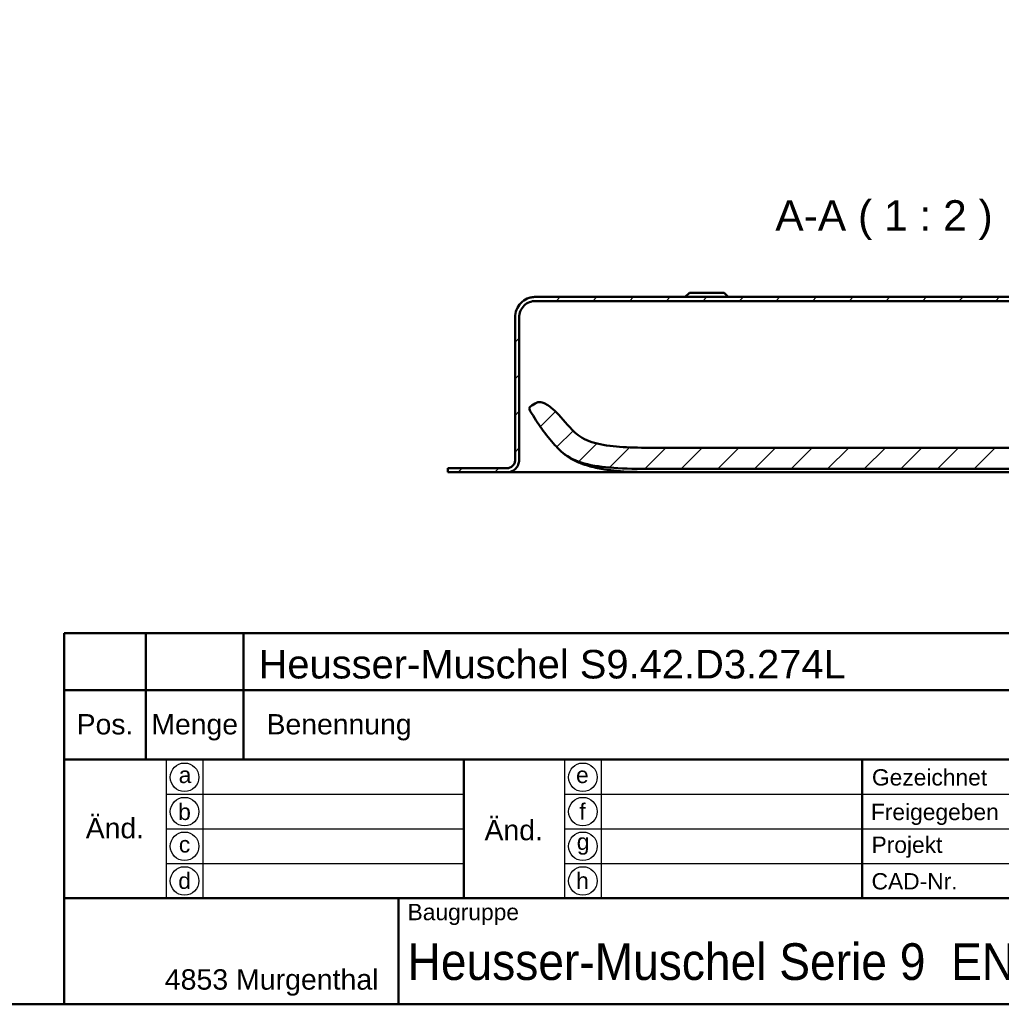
# Model space of a CAD drawing. Header units: millimetres. Extents: x 20 to 833, y 20 to 574.
# Tile 9 of 13: x 429 to 670, y 20 to 261. Entities that reach past the tile are written whole.
import ezdxf
from ezdxf.enums import TextEntityAlignment as Align

# ---------------------------------------------------------------- set-up
doc = ezdxf.new("R2010")
doc.units = ezdxf.units.MM
doc.header["$LTSCALE"] = 2
doc.layers.add('Schraffur', color=179, linetype='Continuous', lineweight=9, true_color=0x1e1e47)
for name, color, linetype, lineweight in [('Sichtbare Kanten(DIN)', 7, 'Continuous', 50), ('Skizziergeometrie(DIN)', 7, 'Continuous', 50), ('Skizzierlinie(DIN)', 7, 'Continuous', 25), ('Symbole(DIN)', 7, 'Continuous', 25)]:
    doc.layers.add(name, color=color, linetype=linetype, lineweight=lineweight)
doc.styles.add('Aktuell-DIN', font='arial.ttf')
doc.styles.add('Aktuell-DINGroßer Text', font='arial.ttf')
doc.styles.add('Textstil10', font='arial.ttf')
doc.styles.add('Textstil41', font='arial.ttf', dxfattribs={"width": 0.8})
doc.styles.add('Textstil83', font='arial.ttf', dxfattribs={"width": 0.8})

# ---------------------------------------------------------------- blocks, each defined once
blk = doc.blocks.new('Ränder Standardrahmen')
at = {"layer": 'Skizziergeometrie(DIN)', "flags": 128}
blk.add_lwpolyline([(10, 10), (10, 287), (410, 287), (410, 10), (10, 10)], dxfattribs=at)
blk = doc.blocks.new('Schriftfelder Heusser')
at = {"layer": 'Skizziergeometrie(DIN)'}
for p, q in [((101, 229.92), (101, 236.92)), ((101, 236.92), (291, 236.92)), ((111, 229.92), (111, 236.92)), ((123, 229.92), (123, 236.92)), ((101, 191.42), (101, 229.92)), ((101, 229.92), (291, 229.92)), ((111, 229.92), (111, 221.42)), ((123, 229.92), (123, 221.42)), ((101, 221.42), (291, 221.42)), ((150, 221.42), (150, 204.42)), ((198.85, 221.42), (198.85, 204.42)), ((101, 204.42), (291, 204.42)), ((142, 204.42), (142, 191.42)), ((291, 191.42), (101, 191.42))]:
    blk.add_line(p, q, dxfattribs=at)
at = {"layer": 'Skizzierlinie(DIN)'}
for p, q in [((113.5, 221.42), (113.5, 204.42)), ((118, 221.42), (118, 204.42)), ((162.35, 221.42), (162.35, 204.42)), ((166.85, 221.42), (166.85, 204.42)), ((113.5, 217.17), (150, 217.17)), ((162.35, 217.17), (278, 217.17)), ((113.5, 212.92), (150, 212.92)), ((162.35, 212.92), (278, 212.92)), ((113.5, 208.67), (150, 208.67)), ((162.35, 208.67), (278, 208.67))]:
    blk.add_line(p, q, dxfattribs=at)
for centre in [(115.75, 219.25), (164.6, 219.25), (115.75, 215.04), (164.6, 215.04), (115.75, 210.79), (164.6, 210.79), (115.75, 206.54), (164.6, 206.54)]:
    blk.add_circle(centre, 1.75, dxfattribs=at)
at = {"layer": 'Symbole(DIN)', "color": 179, "true_color": 0x262659, "style": 'Aktuell-DIN'}
for s, insert, char_height, attachment_point in [('Pos.', (106, 227), 2.489, 2), ('Menge', (117, 227), 2.489, 2), ('Benennung', (125.81, 225.38), 2.489, 4), ('\\fArial|b0|i0;a', (115.81, 219.53), 2, 5), ('\\fArial|b0|i0;e', (164.54, 219.53), 2, 5), ('\\fArial|b0|i0;Gezeichnet', (200.05, 219.23), 2, 4), ('\\fArial|b0|i0;b', (115.75, 215), 2, 5), ('\\fArial|b0|i0;f', (164.55, 215.06), 2, 5), ('\\fArial|b0|i0;Freigegeben', (199.92, 216), 2, 1), ('\\fArial|b0|i0;c', (115.75, 211.01), 2, 5), ('\\fArial|b0|i0;g', (164.63, 211.05), 2, 5), ('\\fArial|b0|i0;Projekt', (200, 211.98), 2, 1), ('\\fArial|b0|i0;d', (115.76, 206.55), 2, 5), ('\\fArial|b0|i0;h', (164.55, 206.57), 2, 5), ('\\fArial|b0|i0;CAD-Nr.', (200, 207.5), 2, 1), ('\\fArial|b0|i0;\\H2.0000;Baugruppe', (143.1, 203.73), 2, 1), ('\\fArial|b0|i0;\\H2.5000;4853 Murgenthal', (113.33, 192.46), 2.5, 7)]:
    blk.add_mtext(s, dxfattribs=dict(at, insert=insert, char_height=char_height, attachment_point=attachment_point))
at = {"layer": 'Symbole(DIN)', "color": 179, "true_color": 0x262659, "char_height": 2.489, "width": 12.3494, "attachment_point": 5, "style": 'Aktuell-DIN'}
for insert in [(107.21, 213), (156.12, 212.76)]:
    blk.add_mtext('Änd.', dxfattribs=dict(at, insert=insert))
at = {"layer": 'Symbole(DIN)', "color": 7, "insert": (143.1, 196.62), "char_height": 4.5, "width": 90.18, "attachment_point": 4, "style": 'Aktuell-DIN'}
blk.add_mtext('\\fArial|b0|i0;\\W0.90;\\H4.5000;Heusser-Muschel Serie 9  EN179', dxfattribs=at)
at = {"layer": 'Symbole(DIN)', "color": 179, "true_color": 0x262659, "style": 'Textstil10'}
blk.add_attdef('ERSTELLUNGSDATUM_001', (217.23, 218.29), '', height=2, dxfattribs=at)
at = {"layer": 'Symbole(DIN)', "color": 179, "true_color": 0x262659}
for tag, height, style, p in [('AUTOR', 2.49, 'Aktuell-DIN', (240.03, 219.26)), ('KONTROLLDATUM', 2, 'Textstil10', (217.42, 215.04)), ('KONTROLLIERT_VON', 2, 'Textstil10', (239.98, 215.05))]:
    blk.add_attdef(tag, text='', height=height, dxfattribs=dict(at, style=style)).set_placement(p, align=Align.MIDDLE_LEFT)
at = {"layer": 'Symbole(DIN)', "color": 7, "style": 'Textstil83', "width": 0.8}
blk.add_attdef('Anfänglicher_Ansichtsmaßstab_001', (281.57, 213.34), '', height=2.3, dxfattribs=at)
at = {"layer": 'Symbole(DIN)', "color": 179, "true_color": 0x262659, "style": 'Textstil10'}
blk.add_attdef('PROJEKT', text='', height=2, dxfattribs=at).set_placement((217.77, 209.72), align=Align.BOTTOM_LEFT)
at = {"layer": 'Symbole(DIN)', "color": 7, "style": 'Textstil41', "width": 0.8}
blk.add_attdef('STATUS', text='', height=5, dxfattribs=at).set_placement((284.53, 195.86), align=Align.MIDDLE_CENTER)

msp = doc.modelspace()

# ---------------------------------------------------------------- hatches: boundary and pattern name
at = {"layer": 'Schraffur'}
h = msp.add_hatch(dxfattribs=at)
h.set_pattern_fill('ANSI31', color=256, scale=50.8, style=0)
h.set_pattern_definition([(45, (0, 0), (-4.49013, 4.49013), [])])
edge = h.paths.add_edge_path()
edge.add_spline(control_points=[(737.572, 170.473), (737.85, 170.473), (738.127, 170.444), (738.663, 170.331), (738.921, 170.249), (739.65, 169.931), (740.087, 169.627), (740.807, 168.88), (741.089, 168.447), (741.474, 167.496), (741.572, 166.989), (741.572, 166.473)], knot_values=[-0.6314442, -0.6314442, -0.6314442, -0.6314442, -0.5478443, -0.5478443, -0.4667749, -0.4667749, -0.3085769, -0.3085769, -0.1547676, -0.1547676, 0, 0, 0, 0], degree=3, periodic=0)
edge.add_line((741.572, 166.473), (741.572, 153.473))
edge.add_spline(control_points=[(741.572, 153.473), (741.572, 153.264), (741.593, 153.056), (741.678, 152.654), (741.739, 152.461), (741.978, 151.914), (742.206, 151.586), (742.766, 151.046), (743.091, 150.835), (743.805, 150.546), (744.185, 150.473), (744.572, 150.473)], knot_values=[-0.4735831, -0.4735831, -0.4735831, -0.4735831, -0.4108832, -0.4108832, -0.3500812, -0.3500812, -0.2314327, -0.2314327, -0.1160757, -0.1160757, -0.0000071, -0.0000071, -0.0000071, -0.0000071], degree=3, periodic=0)
edge.add_line((744.572, 150.473), (748.072, 150.473))
edge.add_line((748.072, 150.473), (748.072, 151.443))
edge.add_line((748.072, 151.443), (747.072, 151.443))
edge.add_line((747.072, 151.443), (747.072, 151.473))
edge.add_line((747.072, 151.473), (744.572, 151.473))
edge.add_spline(control_points=[(744.572, 151.473), (744.433, 151.473), (744.294, 151.487), (744.026, 151.543), (743.898, 151.584), (743.533, 151.743), (743.315, 151.895), (742.955, 152.269), (742.814, 152.485), (742.621, 152.961), (742.572, 153.215), (742.572, 153.473)], knot_values=[-0.3157143, -0.3157143, -0.3157143, -0.3157143, -0.2739221, -0.2739221, -0.2333875, -0.2333875, -0.1542884, -0.1542884, -0.0773838, -0.0773838, 0, 0, 0, 0], degree=3, periodic=0)
edge.add_line((742.572, 153.473), (742.572, 166.473))
edge.add_spline(control_points=[(742.572, 166.473), (742.572, 166.82), (742.536, 167.167), (742.396, 167.837), (742.293, 168.158), (741.895, 169.071), (741.515, 169.616), (740.582, 170.516), (740.04, 170.869), (738.851, 171.351), (738.217, 171.473), (737.572, 171.473)], knot_values=[-0.7893052, -0.7893052, -0.7893052, -0.7893052, -0.6848053, -0.6848053, -0.5834686, -0.5834686, -0.3857211, -0.3857211, -0.1934595, -0.1934595, 0, 0, 0, 0], degree=3, periodic=0)
edge.add_line((737.572, 171.473), (728.572, 171.473))
edge.add_line((728.572, 171.473), (728.572, 172.973))
edge.add_line((728.572, 172.973), (728.072, 172.973))
edge.add_line((728.072, 172.973), (728.072, 169.673))
edge.add_line((728.072, 169.673), (727.572, 169.673))
edge.add_line((727.572, 169.673), (727.572, 170.473))
edge.add_line((727.572, 170.473), (724.572, 170.473))
edge.add_line((724.572, 170.473), (724.572, 169.673))
edge.add_line((724.572, 169.673), (725.322, 169.673))
edge.add_line((725.322, 169.673), (725.122, 169.473))
edge.add_line((725.122, 169.473), (725.122, 164.673))
edge.add_line((725.122, 164.673), (725.322, 164.473))
edge.add_line((725.322, 164.473), (725.072, 164.473))
edge.add_line((725.072, 164.473), (725.072, 169.273))
edge.add_line((725.072, 169.273), (724.872, 169.473))
edge.add_line((724.872, 169.473), (723.772, 169.473))
edge.add_line((723.772, 169.473), (723.572, 169.273))
edge.add_line((723.572, 169.273), (723.572, 170.673))
edge.add_line((723.572, 170.673), (725.322, 170.673))
edge.add_line((725.322, 170.673), (725.322, 171.573))
edge.add_line((725.322, 171.573), (723.122, 171.573))
edge.add_line((723.122, 171.573), (723.122, 170.673))
edge.add_line((723.122, 170.673), (722.672, 170.673))
edge.add_line((722.672, 170.673), (722.672, 171.773))
edge.add_line((722.672, 171.773), (723.572, 171.773))
edge.add_line((723.572, 171.773), (723.572, 172.473))
edge.add_line((723.572, 172.473), (722.572, 173.473))
edge.add_line((722.572, 173.473), (720.122, 173.473))
edge.add_line((720.122, 173.473), (720.122, 161.472))
edge.add_line((720.122, 161.472), (730.695, 161.472))
edge.add_spline(control_points=[(730.695, 161.472), (730.709, 161.472), (730.723, 161.474), (730.75, 161.479), (730.763, 161.484), (730.799, 161.499), (730.821, 161.515), (730.857, 161.552), (730.871, 161.574), (730.891, 161.621), (730.895, 161.647), (730.895, 161.672)], knot_values=[-0.0315719, -0.0315719, -0.0315719, -0.0315719, -0.0273918, -0.0273918, -0.0233382, -0.0233382, -0.0154284, -0.0154284, -0.0077381, -0.0077381, 0, 0, 0, 0], degree=3, periodic=0)
edge.add_line((730.895, 161.672), (730.895, 169.973))
edge.add_line((730.895, 169.973), (730.011, 169.973))
edge.add_line((730.011, 169.973), (730.011, 163.473))
edge.add_line((730.011, 163.473), (726.872, 163.473))
edge.add_line((726.872, 163.473), (727.072, 163.673))
edge.add_line((727.072, 163.673), (727.072, 164.273))
edge.add_line((727.072, 164.273), (726.872, 164.473))
edge.add_line((726.872, 164.473), (727.172, 164.473))
edge.add_line((727.172, 164.473), (727.172, 163.973))
edge.add_line((727.172, 163.973), (727.272, 163.873))
edge.add_line((727.272, 163.873), (729.372, 163.873))
edge.add_line((729.372, 163.873), (729.572, 164.073))
edge.add_line((729.572, 164.073), (729.572, 170.473))
edge.add_line((729.572, 170.473), (737.572, 170.473))
h.paths.add_polyline_path([(723.572, 163.673), (723.772, 163.473), (723.572, 163.473)], flags=0)
edge = h.paths.add_edge_path()
edge.add_spline(control_points=[(551.572, 188.473), (551.572, 188.751), (551.6, 189.028), (551.713, 189.564), (551.795, 189.821), (552.113, 190.551), (552.417, 190.988), (553.164, 191.708), (553.597, 191.99), (554.549, 192.375), (555.056, 192.473), (555.572, 192.473)], knot_values=[-0.6314442, -0.6314442, -0.6314442, -0.6314442, -0.5478443, -0.5478443, -0.4667749, -0.4667749, -0.3085769, -0.3085769, -0.1547676, -0.1547676, 0, 0, 0, 0], degree=3, periodic=0)
edge.add_line((555.572, 192.473), (673.974, 192.473))
edge.add_spline(control_points=[(673.974, 192.473), (674.462, 192.473), (674.943, 192.385), (675.837, 192.044), (676.244, 191.8), (676.986, 191.154), (677.306, 190.746), (677.773, 189.83), (677.914, 189.334), (677.959, 188.821)], knot_values=[-0.5965767, -0.5965767, -0.5965767, -0.5965767, -0.4502726, -0.4502726, -0.3087981, -0.3087981, -0.1544759, -0.1544759, 0, 0, 0, 0], degree=3, periodic=0)
edge.add_line((677.959, 188.821), (679.165, 175.037))
edge.add_spline(control_points=[(679.165, 175.037), (679.218, 174.43), (679.38, 173.841), (679.902, 172.764), (680.25, 172.284), (681.135, 171.43), (681.678, 171.076), (682.869, 170.595), (683.503, 170.473), (684.146, 170.473)], knot_values=[-0.7457209, -0.7457209, -0.7457209, -0.7457209, -0.5628408, -0.5628408, -0.3859976, -0.3859976, -0.1930948, -0.1930948, 0, 0, 0, 0], degree=3, periodic=0)
edge.add_line((684.146, 170.473), (701.572, 170.473))
edge.add_line((701.572, 170.473), (701.572, 164.073))
edge.add_line((701.572, 164.073), (701.772, 163.873))
edge.add_line((701.772, 163.873), (703.872, 163.873))
edge.add_line((703.872, 163.873), (703.972, 163.973))
edge.add_line((703.972, 163.973), (703.972, 164.473))
edge.add_line((703.972, 164.473), (704.272, 164.473))
edge.add_line((704.272, 164.473), (704.072, 164.273))
edge.add_line((704.072, 164.273), (704.072, 163.673))
edge.add_line((704.072, 163.673), (704.272, 163.473))
edge.add_line((704.272, 163.473), (701.411, 163.473))
edge.add_line((701.411, 163.473), (701.411, 169.973))
edge.add_line((701.411, 169.973), (700.709, 169.973))
edge.add_line((700.709, 169.973), (700.709, 162.461))
edge.add_spline(control_points=[(700.709, 162.461), (700.709, 161.334), (700.709, 160.251), (700.345, 158.869), (700.176, 158.454), (699.69, 157.736), (699.398, 157.448), (698.608, 156.931), (698.111, 156.756), (696.715, 156.461), (695.733, 156.461), (694.709, 156.461)], knot_values=[-1.1173827, -1.1173827, -1.1173827, -1.1173827, -0.7826773, -0.7826773, -0.6296804, -0.6296804, -0.4865248, -0.4865248, -0.3073079, -0.3073079, 0, 0, 0, 0], degree=3, periodic=0)
edge.add_line((694.709, 156.461), (588.857, 156.461))
edge.add_spline(control_points=[(588.857, 156.461), (582.845, 156.461), (577.847, 156.461), (571.524, 157.243), (569.686, 157.686), (566.436, 159.084), (565.42, 160.012), (564.549, 160.91)], knot_values=[-1.2266395, -1.2266395, -1.2266395, -1.2266395, -0.691815, -0.691815, -0.3753769, -0.3753769, 0, 0, 0, 0], degree=3, periodic=0)
edge.add_spline(control_points=[(564.549, 160.91), (563.025, 162.48), (561.665, 164.257), (559.581, 166.215), (558.809, 166.866), (557.656, 167.461), (557.276, 167.612), (556.578, 167.725), (556.347, 167.7), (555.901, 167.603), (555.7, 167.48), (555.528, 167.375)], knot_values=[-0.5002157, -0.5002157, -0.5002157, -0.5002157, -0.239433, -0.239433, -0.1386584, -0.1386584, -0.0961606, -0.0961606, -0.0604717, -0.0604717, 0, 0, 0, 0], degree=3, periodic=0)
edge.add_line((555.528, 167.375), (554.661, 166.845))
edge.add_spline(control_points=[(554.661, 166.845), (554.51, 166.752), (554.356, 166.658), (554.19, 166.489), (554.145, 166.43), (554.084, 166.301), (554.067, 166.236), (554.059, 166.08), (554.076, 165.994), (554.15, 165.77), (554.23, 165.628), (554.31, 165.489)], knot_values=[-0.173679, -0.173679, -0.173679, -0.173679, -0.1215687, -0.1215687, -0.0978776, -0.0978776, -0.0757948, -0.0757948, -0.0479673, -0.0479673, -0.0000083, -0.0000083, -0.0000083, -0.0000083], degree=3, periodic=0)
edge.add_spline(control_points=[(554.31, 165.489), (555.171, 163.992), (556.106, 162.542), (558.123, 159.754), (559.199, 158.423), (560.345, 157.149)], knot_values=[-1.0323292, -1.0323292, -1.0323292, -1.0323292, -0.5141271, -0.5141271, 0, 0, 0, 0], degree=3, periodic=0)
edge.add_spline(control_points=[(560.345, 157.149), (561.266, 156.127), (562.354, 155.005), (565.68, 153.147), (567.621, 152.509), (574.63, 151.289), (580.484, 151.289), (588.857, 151.288)], knot_values=[-5.3413361, -5.3413361, -5.3413361, -5.3413361, -3.87583, -3.87583, -2.5120678, -2.5120678, 0, 0, 0, 0], degree=3, periodic=0)
edge.add_line((588.857, 151.288), (715.711, 151.288))
edge.add_spline(control_points=[(715.711, 151.288), (716.891, 151.288), (718.071, 151.286), (720.337, 151.306), (721.581, 151.329), (722.713, 151.402)], knot_values=[-0.7098031, -0.7098031, -0.7098031, -0.7098031, -0.3402859, -0.3402859, 0, 0, 0, 0], degree=3, periodic=0)
edge.add_spline(control_points=[(722.713, 151.402), (723.202, 151.433), (723.694, 151.475), (724.619, 151.58), (725.06, 151.641), (725.496, 151.716)], knot_values=[-0.2798728, -0.2798728, -0.2798728, -0.2798728, -0.1329255, -0.1329255, -0.0006485, -0.0006485, -0.0006485, -0.0006485], degree=3, periodic=0)
edge.add_spline(control_points=[(725.496, 151.716), (726.091, 151.819), (726.72, 151.957), (728.001, 152.161), (728.636, 152.227), (729.273, 152.207)], knot_values=[-0.3871808, -0.3871808, -0.3871808, -0.3871808, -0.1911567, -0.1911567, -0.0000253, -0.0000253, -0.0000253, -0.0000253], degree=3, periodic=0)
edge.add_spline(control_points=[(729.273, 152.207), (729.332, 152.205), (729.377, 152.203), (729.473, 152.222), (729.514, 152.24), (729.567, 152.264)], knot_values=[-0.0353068, -0.0353068, -0.0353068, -0.0353068, -0.0174814, -0.0174814, 0, 0, 0, 0], degree=3, periodic=0)
edge.add_line((729.567, 152.264), (730.136, 152.521))
edge.add_spline(control_points=[(730.136, 152.521), (730.273, 152.583), (730.409, 152.644), (730.604, 152.771), (730.672, 152.829), (730.785, 152.971), (730.823, 153.052), (730.896, 153.308), (730.896, 153.499), (730.895, 153.697)], knot_values=[-0.1648838, -0.1648838, -0.1648838, -0.1648838, -0.1216166, -0.1216166, -0.0914552, -0.0914552, -0.0593217, -0.0593217, -0.0000025, -0.0000025, -0.0000025, -0.0000025], degree=3, periodic=0)
edge.add_line((730.895, 153.697), (730.895, 155.273))
edge.add_spline(control_points=[(730.895, 155.273), (730.895, 155.287), (730.894, 155.301), (730.888, 155.327), (730.884, 155.34), (730.868, 155.377), (730.853, 155.399), (730.816, 155.435), (730.794, 155.449), (730.747, 155.468), (730.721, 155.473), (730.695, 155.473)], knot_values=[-0.0315719, -0.0315719, -0.0315719, -0.0315719, -0.0273922, -0.0273922, -0.0233389, -0.0233389, -0.0154291, -0.0154291, -0.0077385, -0.0077385, 0, 0, 0, 0], degree=3, periodic=0)
edge.add_line((730.695, 155.473), (720.122, 155.473))
edge.add_line((720.122, 155.473), (720.122, 153.473))
edge.add_line((720.122, 153.473), (711.022, 153.473))
edge.add_line((711.022, 153.473), (711.022, 173.473))
edge.add_line((711.022, 173.473), (708.572, 173.473))
edge.add_line((708.572, 173.473), (707.572, 172.473))
edge.add_line((707.572, 172.473), (707.572, 171.773))
edge.add_line((707.572, 171.773), (708.472, 171.773))
edge.add_line((708.472, 171.773), (708.472, 170.673))
edge.add_line((708.472, 170.673), (707.572, 170.673))
edge.add_line((707.572, 170.673), (707.572, 169.273))
edge.add_line((707.572, 169.273), (707.372, 169.473))
edge.add_line((707.372, 169.473), (706.272, 169.473))
edge.add_line((706.272, 169.473), (706.072, 169.273))
edge.add_line((706.072, 169.273), (706.072, 164.473))
edge.add_line((706.072, 164.473), (705.822, 164.473))
edge.add_line((705.822, 164.473), (706.022, 164.673))
edge.add_line((706.022, 164.673), (706.022, 169.473))
edge.add_line((706.022, 169.473), (705.822, 169.673))
edge.add_line((705.822, 169.673), (706.572, 169.673))
edge.add_line((706.572, 169.673), (706.572, 170.473))
edge.add_line((706.572, 170.473), (703.572, 170.473))
edge.add_line((703.572, 170.473), (703.572, 169.673))
edge.add_line((703.572, 169.673), (703.072, 169.673))
edge.add_line((703.072, 169.673), (703.072, 172.973))
edge.add_line((703.072, 172.973), (702.572, 172.973))
edge.add_line((702.572, 172.973), (702.572, 171.473))
edge.add_line((702.572, 171.473), (683.943, 171.473))
edge.add_spline(control_points=[(683.943, 171.473), (683.454, 171.473), (682.972, 171.561), (682.075, 171.903), (681.667, 172.149), (680.925, 172.797), (680.606, 173.206), (680.141, 174.122), (680.001, 174.619), (679.957, 175.132)], knot_values=[-0.5973968, -0.5973968, -0.5973968, -0.5973968, -0.4506663, -0.4506663, -0.3087924, -0.3087924, -0.1544816, -0.1544816, 0, 0, 0, 0], degree=3, periodic=0)
edge.add_line((679.957, 175.132), (678.781, 188.898))
edge.add_spline(control_points=[(678.781, 188.898), (678.729, 189.507), (678.568, 190.098), (678.045, 191.179), (677.696, 191.66), (676.81, 192.515), (676.267, 192.869), (675.076, 193.35), (674.442, 193.473), (673.799, 193.473)], knot_values=[-0.7467461, -0.7467461, -0.7467461, -0.7467461, -0.5633329, -0.5633329, -0.3859905, -0.3859905, -0.193102, -0.193102, 0, 0, 0, 0], degree=3, periodic=0)
edge.add_line((673.799, 193.473), (555.572, 193.473))
edge.add_spline(control_points=[(555.572, 193.473), (555.224, 193.473), (554.878, 193.437), (554.208, 193.296), (553.886, 193.193), (552.974, 192.796), (552.428, 192.416), (551.528, 191.482), (551.176, 190.941), (550.694, 189.752), (550.572, 189.117), (550.572, 188.473)], knot_values=[-0.7893052, -0.7893052, -0.7893052, -0.7893052, -0.6848053, -0.6848053, -0.5834686, -0.5834686, -0.3857211, -0.3857211, -0.1934595, -0.1934595, 0, 0, 0, 0], degree=3, periodic=0)
edge.add_line((550.572, 188.473), (550.572, 153.473))
edge.add_spline(control_points=[(550.572, 153.473), (550.572, 153.333), (550.558, 153.195), (550.501, 152.927), (550.46, 152.798), (550.301, 152.433), (550.149, 152.215), (549.776, 151.855), (549.559, 151.714), (549.084, 151.521), (548.83, 151.473), (548.572, 151.473)], knot_values=[-0.3157221, -0.3157221, -0.3157221, -0.3157221, -0.2739221, -0.2739221, -0.2333875, -0.2333875, -0.1542884, -0.1542884, -0.0773838, -0.0773838, -0.000002, -0.000002, -0.000002, -0.000002], degree=3, periodic=0)
edge.add_line((548.572, 151.473), (534.072, 151.473))
edge.add_line((534.072, 151.473), (534.072, 150.473))
edge.add_line((534.072, 150.473), (548.572, 150.473))
edge.add_spline(control_points=[(548.572, 150.473), (548.781, 150.473), (548.988, 150.494), (549.39, 150.579), (549.583, 150.64), (550.131, 150.879), (550.458, 151.107), (550.998, 151.667), (551.21, 151.992), (551.499, 152.705), (551.572, 153.086), (551.572, 153.473)], knot_values=[-0.4735814, -0.4735814, -0.4735814, -0.4735814, -0.4108832, -0.4108832, -0.3500812, -0.3500812, -0.2314327, -0.2314327, -0.1160757, -0.1160757, 0, 0, 0, 0], degree=3, periodic=0)
edge.add_line((551.572, 153.473), (551.572, 188.473))
h.paths.add_polyline_path([(707.372, 163.473), (707.572, 163.673), (707.572, 163.473)], flags=0)

# ---------------------------------------------------------------- linework, layer by layer
at = {"layer": 'Sichtbare Kanten(DIN)'}
for p, q in [((673.799, 193.473), (555.572, 193.473)), ((593.322, 194.473), (592.322, 193.473)), ((593.322, 194.473), (601.822, 194.473)), ((601.822, 194.473), (602.822, 193.473)), ((555.572, 192.473), (673.974, 192.473)), ((550.572, 188.473), (550.572, 153.473)), ((550.572, 153.473), (550.572, 188.473)), ((551.572, 153.473), (551.572, 188.473)), ((555.528, 167.375), (554.661, 166.845)), ((694.709, 156.461), (588.857, 156.461)), ((550.572, 153.473), (550.572, 153.473)), ((548.572, 151.473), (534.072, 151.473)), ((534.072, 151.473), (534.072, 150.473)), ((534.072, 151.443), (534.072, 151.443)), ((534.072, 150.473), (534.072, 151.443)), ((534.072, 150.473), (548.572, 150.473)), ((548.596, 150.473), (574.11, 150.473)), ((574.11, 150.473), (719.034, 150.473)), ((588.857, 151.288), (715.711, 151.288))]:
    msp.add_line(p, q, dxfattribs=at)
for points, degree, knots in [([(555.572, 193.473), (555.224, 193.473), (554.878, 193.437), (554.208, 193.296), (553.886, 193.193), (552.974, 192.796), (552.428, 192.416), (551.528, 191.482), (551.176, 190.941), (550.694, 189.752), (550.572, 189.117), (550.572, 188.473)], 3, [-0.78930523, -0.78930523, -0.78930523, -0.78930523, -0.68480532, -0.68480532, -0.58346864, -0.58346864, -0.38572109, -0.38572109, -0.19345948, -0.19345948, 0, 0, 0, 0]), ([(551.572, 188.473), (551.572, 188.751), (551.6, 189.028), (551.713, 189.564), (551.795, 189.821), (552.113, 190.551), (552.417, 190.988), (553.164, 191.708), (553.597, 191.99), (554.549, 192.375), (555.056, 192.473), (555.572, 192.473)], 3, [-0.63144419, -0.63144419, -0.63144419, -0.63144419, -0.54784426, -0.54784426, -0.46677491, -0.46677491, -0.30857687, -0.30857687, -0.15476759, -0.15476759, 0, 0, 0, 0]), ([(554.661, 166.845), (554.51, 166.752), (554.356, 166.658), (554.19, 166.489), (554.145, 166.43), (554.084, 166.301), (554.067, 166.236), (554.059, 166.08), (554.076, 165.994), (554.15, 165.77), (554.23, 165.628), (554.31, 165.489)], 3, [-0.17367895, -0.17367895, -0.17367895, -0.17367895, -0.12156866, -0.12156866, -0.09787758, -0.09787758, -0.07579482, -0.07579482, -0.04796725, -0.04796725, -0.00000831, -0.00000831, -0.00000831, -0.00000831]), ([(564.549, 160.91), (563.025, 162.48), (561.665, 164.257), (559.581, 166.215), (558.809, 166.866), (557.656, 167.461), (557.276, 167.612), (556.578, 167.725), (556.347, 167.7), (555.901, 167.603), (555.7, 167.48), (555.528, 167.375)], 3, [-0.50021574, -0.50021574, -0.50021574, -0.50021574, -0.23943298, -0.23943298, -0.13865835, -0.13865835, -0.09616056, -0.09616056, -0.06047166, -0.06047166, 0, 0, 0, 0]), ([(554.31, 165.489), (555.171, 163.992), (556.106, 162.542), (558.123, 159.754), (559.199, 158.423), (560.345, 157.149)], 3, [-1.0323292, -1.0323292, -1.0323292, -1.0323292, -0.5141271, -0.5141271, 0, 0, 0, 0]), ([(588.857, 156.461), (582.845, 156.461), (577.847, 156.461), (571.524, 157.243), (569.686, 157.686), (566.436, 159.084), (565.42, 160.012), (564.549, 160.91)], 3, [-1.2266395, -1.2266395, -1.2266395, -1.2266395, -0.691815, -0.691815, -0.3753769, -0.3753769, 0, 0, 0, 0]), ([(560.345, 157.149), (561.266, 156.127), (562.354, 155.005), (565.68, 153.147), (567.621, 152.509), (574.63, 151.289), (580.484, 151.289), (588.857, 151.288)], 3, [-5.3413361, -5.3413361, -5.3413361, -5.3413361, -3.87583, -3.87583, -2.5120678, -2.5120678, 0, 0, 0, 0]), ([(560.788, 156.667), (561.785, 155.607), (562.926, 154.631), (564.183, 153.879), (565.011, 153.385), (565.883, 152.974), (566.78, 152.63), (567.358, 152.409), (567.946, 152.214), (568.541, 152.042), (569.135, 151.871), (569.736, 151.722), (570.341, 151.591), (570.946, 151.46), (571.554, 151.347), (572.165, 151.248), (572.776, 151.15), (573.389, 151.066), (574.003, 150.993), (578.304, 150.484), (582.662, 150.479), (587, 150.475), (587.62, 150.474), (588.239, 150.474), (588.857, 150.473)], 3, [0.0656897, 0.0656897, 0.0656897, 0.0656897, 0.5045898, 0.5045898, 0.5045898, 0.7934328, 0.7934328, 0.7934328, 0.979333, 0.979333, 0.979333, 1.1652333, 1.1652333, 1.1652333, 1.3511335, 1.3511335, 1.3511335, 1.5370338, 1.5370338, 1.5370338, 2.8383356, 2.8383356, 2.8383356, 3.024121, 3.024121, 3.024121, 3.024121]), ([(550.572, 153.473), (550.572, 153.333), (550.558, 153.195), (550.501, 152.927), (550.46, 152.798), (550.301, 152.433), (550.149, 152.215), (549.776, 151.855), (549.559, 151.714), (549.084, 151.521), (548.83, 151.473), (548.572, 151.473)], 3, [-0.31572209, -0.31572209, -0.31572209, -0.31572209, -0.27392213, -0.27392213, -0.23338746, -0.23338746, -0.15428844, -0.15428844, -0.07738379, -0.07738379, -0.00000195, -0.00000195, -0.00000195, -0.00000195]), ([(548.572, 150.473), (548.781, 150.473), (548.988, 150.494), (549.39, 150.579), (549.583, 150.64), (550.131, 150.879), (550.458, 151.107), (550.998, 151.667), (551.21, 151.992), (551.499, 152.705), (551.572, 153.086), (551.572, 153.473)], 3, [-0.47358135, -0.47358135, -0.47358135, -0.47358135, -0.41088319, -0.41088319, -0.35008119, -0.35008119, -0.23143265, -0.23143265, -0.11607569, -0.11607569, 0, 0, 0, 0]), ([(548.572, 150.473), (548.572, 150.473), (548.572, 150.473), (548.572, 150.473), (548.572, 150.473), (548.573, 150.473), (548.573, 150.473), (548.576, 150.473), (548.582, 150.473), (548.596, 150.473)], 3, [18.94311531, 18.94311531, 18.94311531, 18.94311531, 18.97893752, 18.97893752, 19.00893239, 19.00893239, 19.03892725, 19.03892725, 19.18890158, 19.18890158, 19.18890158, 19.18890158]), ([(588.858, 150.473), (588.859, 150.473), (590.444, 150.473), (593.615, 150.474), (599.956, 150.473), (609.469, 150.474), (622.159, 150.473), (636.426, 150.474), (652.279, 150.473), (668.146, 150.473), (684.002, 150.473), (696.678, 150.473), (706.231, 150.473), (712.565, 150.473), (715.709, 150.473)], 5, [0, 0, 0, 0, 0, 0, 0.0001149, 0.7929364, 1.585758, 3.1714011, 4.7570442, 6.3426873, 7.9283304, 9.5139735, 11.0996166, 12.6881676, 12.6881676, 12.6881676, 12.6881676, 12.6881676, 12.6881676])]:
    msp.add_open_spline(points, degree=degree, knots=knots, dxfattribs=at)

# ---------------------------------------------------------------- block references
at = {"xscale": 2, "yscale": 2, "zscale": 2}
for name, p in [('Ränder Standardrahmen', (0, 0)), ('Schriftfelder Heusser', (238, -362.833))]:
    msp.add_blockref(name, p, dxfattribs=at)

# ---------------------------------------------------------------- texts
at = {"layer": 'Symbole(DIN)', "color": 7, "insert": (614.399, 207.473), "char_height": 7.4676, "attachment_point": 7, "style": 'Aktuell-DINGroßer Text'}
msp.add_mtext('A-A ( 1 : 2 )', dxfattribs=at)
at = {"layer": 'Symbole(DIN)', "color": 7, "insert": (487.659, 106.906), "char_height": 7, "width": 144.02821, "attachment_point": 1, "style": 'Aktuell-DIN'}
msp.add_mtext('{\\fArial|b0|i0;\\H7.0000;Heusser-Muschel S9.42.D3.274L}', dxfattribs=at)

doc.saveas('drawing.dxf')
